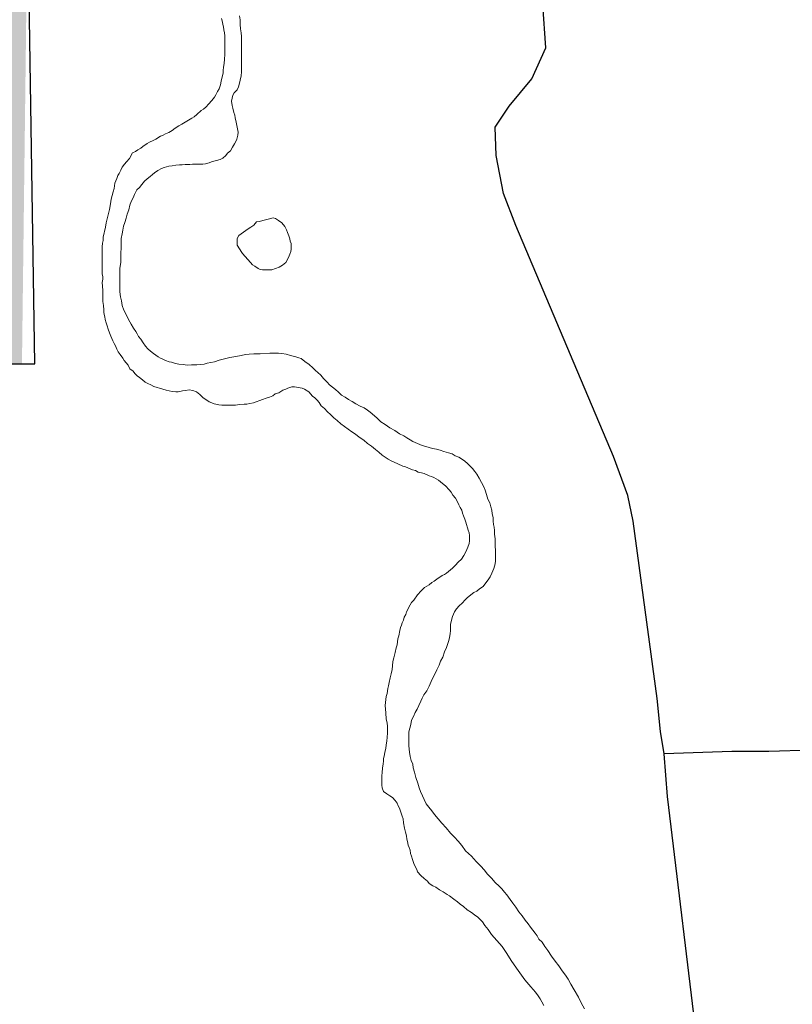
# Model space of a CAD drawing. Header units: feet. Extents: x 92 to 141.3, y -5 to 23.6.
# Tile 23 of 256: x 111.5 to 112.2, y 3.8 to 4.7. Entities that reach past the tile are written whole.
import ezdxf

# ---------------------------------------------------------------- set-up
doc = ezdxf.new("R2010")
doc.units = ezdxf.units.FT
doc.header["$MEASUREMENT"] = 0
doc.linetypes.add('CUY - Design$0$DGN1', pattern=[2231.760665, 0, -2231.760665])
doc.linetypes.add('CUY - Design$0$DGN3', pattern=[4463.52133, 2975.680887, -1487.840443])
for name, color, linetype, lineweight in [('CUY - Design$0$GM_X_Corporation', 7, 'CUY - Design$0$DGN1', 13), ('CUY - Design$0$GM_X_County_Road', 3, 'Continuous', 30), ('CUY - Design$0$GM_X_Major_River', 5, 'Continuous', 13), ('CUY - Design$0$GM_X_Minor_Lake', 5, 'Continuous', 0), ('CUY - Design$0$GM_X_Township', 7, 'CUY - Design$0$DGN3', 30)]:
    doc.layers.add(name, color=color, linetype=linetype, lineweight=lineweight)

msp = doc.modelspace()

# ---------------------------------------------------------------- hatches: boundary and pattern name
at = {"layer": 'CUY - Design$0$GM_X_Corporation'}
msp.add_hatch(color=256, dxfattribs=at).paths.add_polyline_path([(107.66933, 5.24212), (108.25336, 5.2366), (108.25751, 5.43919), (109.02955, 5.43417), (109.05448, 5.79735), (109.22132, 5.79896), (109.2203, 6.37204), (109.4135, 6.37501), (109.42125, 6.39609), (109.58334, 6.5557), (109.56597, 6.57336), (109.76698, 6.5809), (109.77951, 6.95395), (111.44186, 6.93901), (111.4484, 7.15896), (111.45026, 7.20889), (111.45201, 7.28605), (111.45623, 7.46679), (111.98769, 7.46226), (112.00279, 8.01438), (112.54661, 8.00907), (112.54776, 8.03219), (113.04979, 8.02809), (113.0385, 7.21738), (113.01927, 5.74802), (113.01399, 5.45815), (112.98276, 5.43861), (112.94864, 5.41824), (112.93222, 5.40454), (112.85097, 5.32207), (112.83827, 5.30386), (112.81905, 5.26829), (112.80844, 5.24224), (112.79992, 5.20879), (112.79384, 5.18153), (112.78259, 5.10928), (112.76638, 5.04072), (112.75702, 5.00932), (112.7472, 4.99401), (112.73159, 4.98156), (112.71391, 4.97323), (112.70238, 4.97111), (112.68302, 4.97143), (112.65662, 4.97915), (112.61164, 4.99874), (112.55095, 5.03353), (112.5496, 4.84994), (112.5731, 4.84551), (112.59786, 4.83572), (112.61727, 4.82344), (112.63464, 4.80495), (112.64911, 4.7914), (112.66977, 4.77665), (112.70746, 4.74956), (112.66864, 4.74859), (111.53941, 4.75819), (111.5344, 4.35138), (109.90342, 4.35861), (109.89982, 3.80082), (109.80878, 3.80122), (109.70455, 3.80072), (109.14803, 3.80506), (109.14797, 3.5707), (108.9454, 3.57772), (108.94407, 3.37797), (107.66073, 3.39095)])

# ---------------------------------------------------------------- linework, layer by layer
at = {"layer": 'CUY - Design$0$GM_X_Corporation', "flags": 128}
msp.add_lwpolyline([(107.66933, 5.24212), (108.25336, 5.2366), (108.25751, 5.43919), (109.02955, 5.43417), (109.05448, 5.79735), (109.22132, 5.79896), (109.2203, 6.37204), (109.4135, 6.37501), (109.42125, 6.39609), (109.58334, 6.5557), (109.56597, 6.57336), (109.76698, 6.5809), (109.77951, 6.95395), (111.44186, 6.93901), (111.4484, 7.15896), (111.45026, 7.20889), (111.45201, 7.28605), (111.45623, 7.46679), (111.98769, 7.46226), (112.00279, 8.01438), (112.54661, 8.00907), (112.54776, 8.03219), (113.04979, 8.02809), (113.0385, 7.21738), (113.01927, 5.74802), (113.01399, 5.45815), (112.98276, 5.43861), (112.94864, 5.41824), (112.93222, 5.40454), (112.85097, 5.32207), (112.83827, 5.30386), (112.81905, 5.26829), (112.80844, 5.24224), (112.79992, 5.20879), (112.79384, 5.18153), (112.78259, 5.10928), (112.76638, 5.04072), (112.75702, 5.00932), (112.7472, 4.99401), (112.73159, 4.98156), (112.71391, 4.97323), (112.70238, 4.97111), (112.68302, 4.97143), (112.65662, 4.97915), (112.61164, 4.99874), (112.55095, 5.03353), (112.5496, 4.84994), (112.5731, 4.84551), (112.59786, 4.83572), (112.61727, 4.82344), (112.63464, 4.80495), (112.64911, 4.7914), (112.66977, 4.77665), (112.70746, 4.74956), (112.66864, 4.74859), (111.53941, 4.75819), (111.5344, 4.35138), (109.90342, 4.35861), (109.89982, 3.80082), (109.80878, 3.80122), (109.70455, 3.80072), (109.14803, 3.80506), (109.14797, 3.5707), (108.9454, 3.57772), (108.94407, 3.37797), (107.66073, 3.39095), (107.66933, 5.24212)], dxfattribs=at)
at = {"layer": 'CUY - Design$0$GM_X_County_Road', "flags": 128}
for points in [[(112.13859, 3.73547), (112.11104, 3.96449), (112.10807, 4.00275), (112.10481, 4.02269), (112.10182, 4.05213), (112.08048, 4.21041), (112.07564, 4.2334), (112.06281, 4.2682), (112.02452, 4.35904), (111.9756, 4.47442), (111.9645, 4.50308), (111.95787, 4.53675), (111.95711, 4.56226), (111.96962, 4.58099), (111.98989, 4.60519), (112.00228, 4.63297), (111.99969, 4.67164)], [(112.3151, 4.00845), (112.20147, 4.00481), (112.16843, 4.00481), (112.10807, 4.00275)]]:
    msp.add_lwpolyline(points, dxfattribs=at)
at = {"layer": 'CUY - Design$0$GM_X_Major_River', "flags": 128}
for points in [[(111.72879, 4.66164), (111.72921, 4.65792), (111.72922, 4.6538), (111.72965, 4.65008), (111.73008, 4.64637), (111.7305, 4.64307), (111.73051, 4.63976), (111.73052, 4.63646), (111.73053, 4.63316), (111.73055, 4.62944), (111.73056, 4.62573), (111.73057, 4.6216), (111.73059, 4.61582), (111.73061, 4.6117), (111.73021, 4.60798), (111.7294, 4.60426), (111.72858, 4.60137), (111.72776, 4.59806), (111.72654, 4.59559), (111.72407, 4.59269), (111.72284, 4.59062), (111.72202, 4.58814), (111.72162, 4.58525), (111.72204, 4.58154), (111.72288, 4.57906), (111.72371, 4.57535), (111.72455, 4.57288), (111.72497, 4.5704), (111.72581, 4.56669), (111.72665, 4.56215), (111.72749, 4.55761), (111.72709, 4.55513), (111.72628, 4.55142), (111.72546, 4.54935), (111.72422, 4.54728), (111.72258, 4.54439), (111.72053, 4.54108), (111.71806, 4.53901), (111.71642, 4.53694), (111.71395, 4.53445), (111.71148, 4.53321), (111.70364, 4.53112), (111.70158, 4.53029), (111.69828, 4.52945), (111.69581, 4.52903), (111.69374, 4.52902), (111.68879, 4.52901), (111.68672, 4.529), (111.68425, 4.52899), (111.68218, 4.52899), (111.68012, 4.52898), (111.67764, 4.52856), (111.67517, 4.52855), (111.67187, 4.52813), (111.66857, 4.5277), (111.66568, 4.52728), (111.66362, 4.52686), (111.66155, 4.52603), (111.65908, 4.5252), (111.65578, 4.52354), (111.6529, 4.52146)], [(111.6529, 4.52146), (111.65578, 4.52354), (111.65908, 4.5252), (111.66155, 4.52603), (111.66362, 4.52686), (111.66568, 4.52728), (111.66857, 4.5277), (111.67187, 4.52813), (111.67517, 4.52855), (111.67764, 4.52856), (111.68012, 4.52898), (111.68218, 4.52899), (111.68425, 4.52899), (111.68672, 4.529), (111.68879, 4.52901), (111.69374, 4.52902), (111.69581, 4.52903), (111.69828, 4.52945), (111.70158, 4.53029), (111.70364, 4.53112), (111.71148, 4.53321), (111.71395, 4.53445), (111.71642, 4.53694), (111.71806, 4.53901), (111.72053, 4.54108), (111.72258, 4.54439), (111.72422, 4.54728), (111.72546, 4.54935), (111.72628, 4.55142), (111.72709, 4.55513), (111.72749, 4.55761), (111.72665, 4.56215), (111.72581, 4.56669), (111.72497, 4.5704), (111.72455, 4.57288), (111.72371, 4.57535), (111.72288, 4.57906), (111.72204, 4.58154), (111.72162, 4.58525), (111.72202, 4.58814), (111.72284, 4.59062), (111.72407, 4.59269), (111.72654, 4.59559), (111.72776, 4.59806), (111.72858, 4.60137), (111.7294, 4.60426), (111.73021, 4.60798), (111.73061, 4.6117), (111.73059, 4.61582), (111.73057, 4.6216), (111.73056, 4.62573), (111.73055, 4.62944), (111.73053, 4.63316), (111.73052, 4.63646), (111.73051, 4.63976), (111.7305, 4.64307), (111.73008, 4.64637), (111.72965, 4.65008), (111.72922, 4.6538), (111.72921, 4.65792), (111.72879, 4.66164)], [(111.71269, 4.65911), (111.71353, 4.65581), (111.71395, 4.65375), (111.71437, 4.65168), (111.71479, 4.64921), (111.71522, 4.64632)], [(111.71269, 4.65911), (111.71353, 4.65581), (111.71395, 4.65375), (111.71437, 4.65168), (111.71479, 4.64921), (111.71522, 4.64632)], [(111.71522, 4.64632), (111.71564, 4.64385), (111.71565, 4.64096), (111.71566, 4.63683), (111.71567, 4.63353), (111.71569, 4.63022), (111.71569, 4.62692), (111.7153, 4.62279), (111.7149, 4.61907), (111.7145, 4.61577), (111.71409, 4.61288), (111.7141, 4.61041), (111.71329, 4.6071), (111.71247, 4.60338), (111.71166, 4.60008), (111.71043, 4.59636), (111.7092, 4.59388), (111.70756, 4.59098), (111.70633, 4.58892), (111.70387, 4.58602), (111.70099, 4.58271), (111.69893, 4.58022), (111.69646, 4.57815), (111.6944, 4.57691), (111.6907, 4.57359), (111.68823, 4.57152), (111.68617, 4.57028), (111.67711, 4.56488), (111.67464, 4.56322), (111.67134, 4.56115), (111.66846, 4.55908), (111.66558, 4.55742), (111.66269, 4.55617), (111.66063, 4.55492), (111.65816, 4.55409), (111.65404, 4.5516), (111.65157, 4.55035), (111.64827, 4.54869), (111.64621, 4.54745), (111.6425, 4.54496), (111.64044, 4.5433), (111.63797, 4.54205), (111.63591, 4.5404), (111.63303, 4.53915), (111.63057, 4.53419), (111.62769, 4.53129), (111.62605, 4.52922), (111.62399, 4.52633), (111.62276, 4.52384), (111.62112, 4.52095), (111.61989, 4.51888), (111.61907, 4.5164), (111.61744, 4.51227), (111.61703, 4.50979), (111.61663, 4.50731), (111.61581, 4.50442), (111.615, 4.50112), (111.61418, 4.49781), (111.61337, 4.49368), (111.61256, 4.48873), (111.61175, 4.48501), (111.61053, 4.48046), (111.60972, 4.47675), (111.6089, 4.47303), (111.60687, 4.46394), (111.60688, 4.46105), (111.60647, 4.45857), (111.60608, 4.45527), (111.60609, 4.45156), (111.60611, 4.44619), (111.60612, 4.44206), (111.60613, 4.43835), (111.60615, 4.43463), (111.60616, 4.43092), (111.60658, 4.42885), (111.60659, 4.42638), (111.60618, 4.42349), (111.6062, 4.42019), (111.60662, 4.41647), (111.60664, 4.41193), (111.60666, 4.40656), (111.60708, 4.40285), (111.6075, 4.39914), (111.60751, 4.39707), (111.60793, 4.39501), (111.60835, 4.39295), (111.60877, 4.39047), (111.60961, 4.38758), (111.61045, 4.3847), (111.61128, 4.38181), (111.61253, 4.37851), (111.61378, 4.37563), (111.61544, 4.37151), (111.61669, 4.36903), (111.61794, 4.36697), (111.61918, 4.36409), (111.62043, 4.36161), (111.62209, 4.35914), (111.62458, 4.35585), (111.62582, 4.35379), (111.62748, 4.35173)], [(111.71522, 4.64632), (111.71564, 4.64385), (111.71565, 4.64096), (111.71566, 4.63683), (111.71567, 4.63353), (111.71569, 4.63022), (111.71569, 4.62692), (111.7153, 4.62279), (111.7149, 4.61907), (111.7145, 4.61577), (111.71409, 4.61288), (111.7141, 4.61041), (111.71329, 4.6071), (111.71247, 4.60338), (111.71166, 4.60008), (111.71043, 4.59636), (111.7092, 4.59388), (111.70756, 4.59098), (111.70633, 4.58892), (111.70387, 4.58602), (111.70099, 4.58271), (111.69893, 4.58022), (111.69646, 4.57815), (111.6944, 4.57691), (111.6907, 4.57359), (111.68823, 4.57152), (111.68617, 4.57028), (111.67711, 4.56488), (111.67464, 4.56322), (111.67134, 4.56115), (111.66846, 4.55908), (111.66558, 4.55742), (111.66269, 4.55617), (111.66063, 4.55492), (111.65816, 4.55409), (111.65404, 4.5516), (111.65157, 4.55035), (111.64827, 4.54869), (111.64621, 4.54745), (111.6425, 4.54496), (111.64044, 4.5433), (111.63797, 4.54205), (111.63591, 4.5404), (111.63303, 4.53915), (111.63057, 4.53419), (111.62769, 4.53129), (111.62605, 4.52922), (111.62399, 4.52633), (111.62276, 4.52384), (111.62112, 4.52095), (111.61989, 4.51888), (111.61907, 4.5164), (111.61744, 4.51227), (111.61703, 4.50979), (111.61663, 4.50731), (111.61581, 4.50442), (111.615, 4.50112), (111.61418, 4.49781), (111.61337, 4.49368), (111.61256, 4.48873), (111.61175, 4.48501), (111.61053, 4.48046), (111.60972, 4.47675), (111.6089, 4.47303), (111.60687, 4.46394), (111.60688, 4.46105), (111.60647, 4.45857), (111.60608, 4.45527), (111.60609, 4.45156), (111.60611, 4.44619), (111.60612, 4.44206), (111.60613, 4.43835), (111.60615, 4.43463), (111.60616, 4.43092), (111.60658, 4.42885), (111.60659, 4.42638), (111.60618, 4.42349), (111.6062, 4.42019), (111.60662, 4.41647), (111.60664, 4.41193), (111.60666, 4.40656), (111.60708, 4.40285), (111.6075, 4.39914), (111.60751, 4.39707), (111.60793, 4.39501), (111.60835, 4.39295), (111.60877, 4.39047), (111.60961, 4.38758), (111.61045, 4.3847), (111.61128, 4.38181), (111.61253, 4.37851), (111.61378, 4.37563), (111.61544, 4.37151), (111.61669, 4.36903), (111.61794, 4.36697), (111.61918, 4.36409), (111.62043, 4.36161), (111.62209, 4.35914), (111.62458, 4.35585), (111.62582, 4.35379), (111.62748, 4.35173)], [(111.6529, 4.52146), (111.65085, 4.5198), (111.64879, 4.51815), (111.64632, 4.51608), (111.64385, 4.514), (111.64138, 4.51111), (111.63933, 4.50821), (111.63686, 4.50614), (111.63481, 4.50201), (111.63358, 4.49911), (111.63194, 4.49581), (111.63071, 4.4925), (111.6299, 4.48837), (111.62826, 4.48465), (111.62745, 4.48093), (111.62622, 4.47721), (111.625, 4.47391), (111.6246, 4.47019), (111.62378, 4.46688), (111.62297, 4.46275), (111.62299, 4.45863), (111.623, 4.45409), (111.6226, 4.44996), (111.62262, 4.44583), (111.62263, 4.44129), (111.62182, 4.43633), (111.62188, 4.42147), (111.6219, 4.41528), (111.62233, 4.41074), (111.62317, 4.40703), (111.624, 4.4029), (111.62526, 4.39878), (111.62733, 4.39507), (111.62941, 4.39054), (111.6319, 4.38642), (111.63398, 4.38271), (111.63605, 4.37983), (111.6373, 4.37777), (111.63855, 4.37529), (111.64062, 4.37282), (111.64269, 4.36953), (111.64477, 4.36665), (111.64684, 4.36418), (111.64932, 4.36212), (111.65181, 4.36006), (111.65594, 4.35719), (111.65801, 4.35595), (111.66008, 4.35514), (111.66256, 4.3539), (111.66587, 4.35268), (111.66793, 4.35227), (111.67165, 4.35104), (111.67454, 4.35064), (111.67826, 4.35024), (111.68198, 4.34984), (111.68569, 4.34985), (111.68858, 4.34986), (111.69064, 4.34987), (111.69394, 4.35029), (111.69724, 4.35071), (111.69972, 4.35155), (111.70302, 4.35197), (111.70632, 4.35281), (111.71044, 4.35406), (111.71539, 4.35531), (111.71993, 4.35656), (111.72529, 4.35741), (111.73024, 4.35825), (111.73395, 4.35908), (111.73725, 4.35951), (111.74138, 4.35993), (111.74386, 4.35994), (111.74716, 4.35995), (111.75583, 4.36039), (111.7583, 4.3604), (111.76119, 4.36041), (111.76367, 4.36042), (111.76656, 4.36001), (111.77028, 4.35961), (111.77441, 4.35839), (111.77895, 4.35716), (111.78185, 4.35635), (111.78391, 4.35553), (111.78722, 4.35306), (111.79095, 4.35018), (111.79426, 4.34731), (111.79674, 4.34484), (111.79882, 4.34319), (111.8013, 4.34072), (111.80379, 4.33784), (111.8071, 4.33455), (111.80917, 4.33208), (111.81166, 4.33002), (111.81455, 4.32797), (111.81704, 4.3255), (111.81994, 4.32303), (111.82325, 4.32098), (111.82614, 4.31892), (111.82945, 4.31728), (111.83276, 4.31523), (111.83648, 4.31318)], [(111.83648, 4.31318), (111.83276, 4.31523), (111.82945, 4.31728), (111.82614, 4.31892), (111.82325, 4.32098), (111.81994, 4.32303), (111.81704, 4.3255), (111.81455, 4.32797), (111.81166, 4.33002), (111.80917, 4.33208), (111.8071, 4.33455), (111.80379, 4.33784), (111.8013, 4.34072), (111.79882, 4.34319), (111.79674, 4.34484), (111.79426, 4.34731), (111.79095, 4.35018), (111.78722, 4.35306), (111.78391, 4.35553), (111.78185, 4.35635), (111.77895, 4.35716), (111.77441, 4.35839), (111.77028, 4.35961), (111.76656, 4.36001), (111.76367, 4.36042), (111.76119, 4.36041), (111.7583, 4.3604), (111.75583, 4.36039), (111.74716, 4.35995), (111.74386, 4.35994), (111.74138, 4.35993), (111.73725, 4.35951), (111.73395, 4.35908), (111.73024, 4.35825), (111.72529, 4.35741), (111.71993, 4.35656), (111.71539, 4.35531), (111.71044, 4.35406), (111.70632, 4.35281), (111.70302, 4.35197), (111.69972, 4.35155), (111.69724, 4.35071), (111.69394, 4.35029), (111.69064, 4.34987), (111.68858, 4.34986), (111.68569, 4.34985), (111.68198, 4.34984), (111.67826, 4.35024), (111.67454, 4.35064), (111.67165, 4.35104), (111.66793, 4.35227), (111.66587, 4.35268), (111.66256, 4.3539), (111.66008, 4.35514), (111.65801, 4.35595), (111.65594, 4.35719), (111.65181, 4.36006), (111.64932, 4.36212), (111.64684, 4.36418), (111.64477, 4.36665), (111.64269, 4.36953), (111.64062, 4.37282), (111.63855, 4.37529), (111.6373, 4.37777), (111.63605, 4.37983), (111.63398, 4.38271), (111.6319, 4.38642), (111.62941, 4.39054), (111.62733, 4.39507), (111.62526, 4.39878), (111.624, 4.4029), (111.62317, 4.40703), (111.62233, 4.41074), (111.6219, 4.41528), (111.62188, 4.42147), (111.62182, 4.43633), (111.62263, 4.44129), (111.62262, 4.44583), (111.6226, 4.44996), (111.623, 4.45409), (111.62299, 4.45863), (111.62297, 4.46275), (111.62378, 4.46688), (111.6246, 4.47019), (111.625, 4.47391), (111.62622, 4.47721), (111.62745, 4.48093), (111.62826, 4.48465), (111.6299, 4.48837), (111.63071, 4.4925), (111.63194, 4.49581), (111.63358, 4.49911), (111.63481, 4.50201), (111.63686, 4.50614), (111.63933, 4.50821), (111.64138, 4.51111), (111.64385, 4.514), (111.64632, 4.51608), (111.64879, 4.51815), (111.65085, 4.5198), (111.6529, 4.52146)], [(111.62748, 4.35173), (111.62914, 4.34967), (111.6308, 4.34638), (111.6337, 4.34432), (111.63536, 4.34226), (111.63743, 4.3402), (111.6395, 4.33856), (111.64198, 4.3365), (111.64447, 4.33445), (111.64695, 4.33322), (111.64943, 4.33199), (111.65232, 4.33076), (111.66017, 4.32831), (111.66307, 4.32749), (111.66596, 4.32667), (111.66844, 4.32627), (111.67174, 4.32587), (111.6738, 4.32587), (111.67793, 4.32671), (111.6804, 4.32713), (111.6837, 4.32756), (111.68701, 4.32715), (111.69031, 4.32592), (111.69321, 4.32346), (111.69611, 4.32058), (111.69942, 4.31852), (111.70149, 4.31688), (111.70397, 4.31606), (111.70604, 4.31524), (111.71017, 4.31443), (111.71306, 4.31402), (111.71595, 4.31403), (111.71925, 4.31405), (111.72214, 4.31405), (111.72503, 4.31406), (111.72874, 4.31449), (111.73287, 4.31491), (111.73535, 4.31492), (111.73782, 4.31534), (111.74112, 4.31618), (111.74936, 4.31909), (111.75266, 4.32034), (111.75555, 4.32118), (111.75843, 4.32242), (111.76049, 4.32408), (111.76379, 4.32492), (111.7675, 4.32741), (111.76997, 4.32824), (111.77203, 4.32907), (111.77533, 4.33032), (111.77781, 4.33033), (111.78276, 4.32952), (111.78483, 4.32911), (111.7869, 4.32829), (111.79062, 4.32583), (111.79393, 4.32212), (111.796, 4.32048), (111.79807, 4.31842), (111.79973, 4.31636), (111.80181, 4.31348), (111.8047, 4.31101), (111.80719, 4.30813), (111.81009, 4.30566), (111.81299, 4.30278), (111.81589, 4.30032), (111.8192, 4.29744), (111.82251, 4.29497), (111.82582, 4.29251), (111.82913, 4.29004), (111.83244, 4.28798), (111.83575, 4.28552), (111.83989, 4.28264), (111.8432, 4.27976), (111.84651, 4.2773), (111.85024, 4.27442), (111.85313, 4.27195), (111.85603, 4.26948), (111.85893, 4.26743), (111.86141, 4.26579), (111.86431, 4.26415), (111.86637, 4.26333), (111.87464, 4.25964), (111.87712, 4.25882), (111.87919, 4.258), (111.88125, 4.25718), (111.88332, 4.25636), (111.8858, 4.25554), (111.88828, 4.25431), (111.89117, 4.2535), (111.89365, 4.25309), (111.8982, 4.25104), (111.90027, 4.25022), (111.90233, 4.24941), (111.9044, 4.24817), (111.90647, 4.24694), (111.91019, 4.24406), (111.91268, 4.24201), (111.91599, 4.2383), (111.91765, 4.23624), (111.91931, 4.23377), (111.9218, 4.23089)], [(111.62748, 4.35173), (111.62914, 4.34967), (111.6308, 4.34638), (111.6337, 4.34432), (111.63536, 4.34226), (111.63743, 4.3402), (111.6395, 4.33856), (111.64198, 4.3365), (111.64447, 4.33445), (111.64695, 4.33322), (111.64943, 4.33199), (111.65232, 4.33076), (111.66017, 4.32831), (111.66307, 4.32749), (111.66596, 4.32667), (111.66844, 4.32627), (111.67174, 4.32587), (111.6738, 4.32587), (111.67793, 4.32671), (111.6804, 4.32713), (111.6837, 4.32756), (111.68701, 4.32715), (111.69031, 4.32592), (111.69321, 4.32346), (111.69611, 4.32058), (111.69942, 4.31852), (111.70149, 4.31688), (111.70397, 4.31606), (111.70604, 4.31524), (111.71017, 4.31443), (111.71306, 4.31402), (111.71595, 4.31403), (111.71925, 4.31405), (111.72214, 4.31405), (111.72503, 4.31406), (111.72874, 4.31449), (111.73287, 4.31491), (111.73535, 4.31492), (111.73782, 4.31534), (111.74112, 4.31618), (111.74936, 4.31909), (111.75266, 4.32034), (111.75555, 4.32118), (111.75843, 4.32242), (111.76049, 4.32408), (111.76379, 4.32492), (111.7675, 4.32741), (111.76997, 4.32824), (111.77203, 4.32907), (111.77533, 4.33032), (111.77781, 4.33033), (111.78276, 4.32952), (111.78483, 4.32911), (111.7869, 4.32829), (111.79062, 4.32583), (111.79393, 4.32212), (111.796, 4.32048), (111.79807, 4.31842), (111.79973, 4.31636), (111.80181, 4.31348), (111.8047, 4.31101), (111.80719, 4.30813), (111.81009, 4.30566), (111.81299, 4.30278), (111.81589, 4.30032), (111.8192, 4.29744), (111.82251, 4.29497), (111.82582, 4.29251), (111.82913, 4.29004), (111.83244, 4.28798), (111.83575, 4.28552), (111.83989, 4.28264), (111.8432, 4.27976), (111.84651, 4.2773), (111.85024, 4.27442), (111.85313, 4.27195), (111.85603, 4.26948), (111.85893, 4.26743), (111.86141, 4.26579), (111.86431, 4.26415), (111.86637, 4.26333), (111.87464, 4.25964), (111.87712, 4.25882), (111.87919, 4.258), (111.88125, 4.25718), (111.88332, 4.25636), (111.8858, 4.25554), (111.88828, 4.25431), (111.89117, 4.2535), (111.89365, 4.25309), (111.8982, 4.25104), (111.90027, 4.25022), (111.90233, 4.24941), (111.9044, 4.24817), (111.90647, 4.24694), (111.91019, 4.24406), (111.91268, 4.24201), (111.91599, 4.2383), (111.91765, 4.23624), (111.91931, 4.23377), (111.9218, 4.23089)], [(111.83648, 4.31318), (111.8402, 4.31154), (111.8431, 4.30948), (111.84558, 4.30784), (111.84931, 4.30455), (111.85179, 4.30249), (111.8551, 4.2992), (111.85883, 4.29674), (111.86297, 4.29386), (111.86752, 4.2914), (111.87165, 4.28852), (111.87538, 4.28647), (111.87827, 4.28483), (111.88116, 4.28318), (111.88365, 4.28154), (111.89191, 4.27785), (111.89522, 4.27704), (111.89811, 4.27622), (111.901, 4.27541), (111.90472, 4.27459), (111.90803, 4.27378), (111.91133, 4.27255), (111.91547, 4.27132), (111.91877, 4.27051), (111.92125, 4.26887), (111.92456, 4.26764), (111.92704, 4.26599), (111.92994, 4.26394), (111.93242, 4.26188), (111.93449, 4.25983), (111.93698, 4.25736), (111.93905, 4.25489), (111.94071, 4.25242), (111.94279, 4.24871), (111.94486, 4.245), (111.94653, 4.2417), (111.94819, 4.23799), (111.94944, 4.23428), (111.95069, 4.23016), (111.95236, 4.22686), (111.95319, 4.22315), (111.95403, 4.22026), (111.95446, 4.21696), (111.95529, 4.21366), (111.9553, 4.21036), (111.95572, 4.20747), (111.95615, 4.205), (111.95657, 4.20211), (111.95658, 4.1988), (111.95701, 4.19468), (111.95703, 4.18849), (111.95746, 4.18395), (111.95747, 4.18023), (111.95748, 4.17734), (111.95749, 4.17487), (111.95708, 4.17239), (111.95586, 4.16826), (111.95422, 4.16412), (111.95258, 4.16082), (111.95094, 4.15792), (111.94889, 4.15544), (111.94642, 4.15213), (111.94313, 4.15005), (111.94066, 4.14798), (111.93818, 4.14674), (111.93242, 4.14218), (111.93036, 4.14011), (111.92749, 4.13721), (111.92502, 4.13472), (111.92255, 4.13224), (111.92091, 4.12935), (111.91886, 4.12521), (111.91804, 4.12191), (111.91723, 4.11819), (111.91724, 4.1153), (111.91725, 4.11282), (111.91685, 4.10993), (111.91645, 4.10663), (111.91563, 4.10374), (111.91481, 4.10126), (111.91359, 4.09754), (111.91195, 4.09382), (111.91032, 4.08886), (111.90826, 4.08555), (111.90704, 4.08183), (111.90499, 4.0777), (111.90335, 4.07439), (111.90171, 4.07108), (111.90007, 4.06736), (111.89802, 4.06323), (111.89597, 4.05909), (111.8935, 4.05537), (111.89186, 4.05247), (111.89064, 4.04958), (111.889, 4.04586), (111.88736, 4.04256), (111.88572, 4.03966), (111.88408, 4.03594), (111.88244, 4.03263), (111.88163, 4.02892), (111.88081, 4.02561)], [(111.88081, 4.02561), (111.88163, 4.02892), (111.88244, 4.03263), (111.88408, 4.03594), (111.88572, 4.03966), (111.88736, 4.04256), (111.889, 4.04586), (111.89064, 4.04958), (111.89186, 4.05247), (111.8935, 4.05537), (111.89597, 4.05909), (111.89802, 4.06323), (111.90007, 4.06736), (111.90171, 4.07108), (111.90335, 4.07439), (111.90499, 4.0777), (111.90704, 4.08183), (111.90826, 4.08555), (111.91032, 4.08886), (111.91195, 4.09382), (111.91359, 4.09754), (111.91481, 4.10126), (111.91563, 4.10374), (111.91645, 4.10663), (111.91685, 4.10993), (111.91725, 4.11282), (111.91724, 4.1153), (111.91723, 4.11819), (111.91804, 4.12191), (111.91886, 4.12521), (111.92091, 4.12935), (111.92255, 4.13224), (111.92502, 4.13472), (111.92749, 4.13721), (111.93036, 4.14011), (111.93242, 4.14218), (111.93818, 4.14674), (111.94066, 4.14798), (111.94313, 4.15005), (111.94642, 4.15213), (111.94889, 4.15544), (111.95094, 4.15792), (111.95258, 4.16082), (111.95422, 4.16412), (111.95586, 4.16826), (111.95708, 4.17239), (111.95749, 4.17487), (111.95748, 4.17734), (111.95747, 4.18023), (111.95746, 4.18395), (111.95703, 4.18849), (111.95701, 4.19468), (111.95658, 4.1988), (111.95657, 4.20211), (111.95615, 4.205), (111.95572, 4.20747), (111.9553, 4.21036), (111.95529, 4.21366), (111.95446, 4.21696), (111.95403, 4.22026), (111.95319, 4.22315), (111.95236, 4.22686), (111.95069, 4.23016), (111.94944, 4.23428), (111.94819, 4.23799), (111.94653, 4.2417), (111.94486, 4.245), (111.94279, 4.24871), (111.94071, 4.25242), (111.93905, 4.25489), (111.93698, 4.25736), (111.93449, 4.25983), (111.93242, 4.26188), (111.92994, 4.26394), (111.92704, 4.26599), (111.92456, 4.26764), (111.92125, 4.26887), (111.91877, 4.27051), (111.91547, 4.27132), (111.91133, 4.27255), (111.90803, 4.27378), (111.90472, 4.27459), (111.901, 4.27541), (111.89811, 4.27622), (111.89522, 4.27704), (111.89191, 4.27785), (111.88365, 4.28154), (111.88116, 4.28318), (111.87827, 4.28483), (111.87538, 4.28647), (111.87165, 4.28852), (111.86752, 4.2914), (111.86297, 4.29386), (111.85883, 4.29674), (111.8551, 4.2992), (111.85179, 4.30249), (111.84931, 4.30455), (111.84558, 4.30784), (111.8431, 4.30948), (111.8402, 4.31154), (111.83648, 4.31318)], [(111.9218, 4.23089), (111.92387, 4.22718), (111.92471, 4.22512), (111.92595, 4.22265), (111.9272, 4.22018), (111.92803, 4.2177), (111.92887, 4.21523), (111.93012, 4.21234), (111.93095, 4.20946), (111.93304, 4.20244), (111.93387, 4.19997), (111.93429, 4.1975), (111.9343, 4.19543), (111.93431, 4.19296), (111.93391, 4.19048), (111.93268, 4.18717), (111.93104, 4.18304), (111.92899, 4.17973), (111.92694, 4.17642), (111.92406, 4.17393), (111.92159, 4.17104), (111.91912, 4.16855), (111.91377, 4.164), (111.91171, 4.16275), (111.90965, 4.16192), (111.90512, 4.1586), (111.90265, 4.15694), (111.90059, 4.1557), (111.89812, 4.15363), (111.89606, 4.15238), (111.894, 4.15114), (111.89112, 4.14824), (111.88783, 4.14451), (111.88455, 4.13996), (111.88249, 4.13789), (111.88126, 4.13582), (111.88003, 4.13376), (111.87921, 4.13169), (111.87798, 4.12962), (111.87716, 4.12714), (111.87593, 4.12466), (111.87511, 4.12218), (111.87388, 4.1197), (111.87348, 4.11764), (111.87266, 4.11557), (111.87184, 4.11268), (111.87103, 4.10813), (111.87022, 4.10524), (111.86981, 4.10277), (111.86941, 4.09987), (111.86859, 4.09739), (111.86778, 4.09326), (111.86656, 4.08831), (111.86575, 4.085), (111.86535, 4.08129), (111.86495, 4.07798), (111.86413, 4.07427), (111.86332, 4.07055), (111.86251, 4.06642), (111.86169, 4.06353), (111.86129, 4.06105), (111.86048, 4.0565), (111.85966, 4.05402), (111.85887, 4.04577), (111.8593, 4.03916), (111.85973, 4.0338), (111.86057, 4.0305), (111.86099, 4.0272), (111.86101, 4.0239), (111.86102, 4.02101), (111.86061, 4.0177), (111.86021, 4.01399), (111.85981, 4.01068), (111.85941, 4.00738), (111.8586, 4.00408), (111.85819, 4.00201), (111.85738, 3.99829), (111.85738, 3.99623), (111.85698, 3.99375), (111.85658, 3.99003), (111.85618, 3.9859), (111.85578, 3.98302), (111.85579, 3.98095), (111.85579, 3.97847), (111.85581, 3.97476), (111.85623, 3.97228), (111.85748, 3.96898), (111.86038, 3.96693), (111.86286, 3.96529), (111.86534, 3.96364), (111.86782, 3.96118), (111.86948, 3.9587), (111.87032, 3.95623), (111.87156, 3.95417), (111.87406, 3.94716), (111.8749, 3.94469), (111.87532, 3.94097), (111.87617, 3.93643), (111.877, 3.93272), (111.87784, 3.92942), (111.87826, 3.92653)], [(111.9218, 4.23089), (111.92387, 4.22718), (111.92471, 4.22512), (111.92595, 4.22265), (111.9272, 4.22018), (111.92803, 4.2177), (111.92887, 4.21523), (111.93012, 4.21234), (111.93095, 4.20946), (111.93304, 4.20244), (111.93387, 4.19997), (111.93429, 4.1975), (111.9343, 4.19543), (111.93431, 4.19296), (111.93391, 4.19048), (111.93268, 4.18717), (111.93104, 4.18304), (111.92899, 4.17973), (111.92694, 4.17642), (111.92406, 4.17393), (111.92159, 4.17104), (111.91912, 4.16855), (111.91377, 4.164), (111.91171, 4.16275), (111.90965, 4.16192), (111.90512, 4.1586), (111.90265, 4.15694), (111.90059, 4.1557), (111.89812, 4.15363), (111.89606, 4.15238), (111.894, 4.15114), (111.89112, 4.14824), (111.88783, 4.14451), (111.88455, 4.13996), (111.88249, 4.13789), (111.88126, 4.13582), (111.88003, 4.13376), (111.87921, 4.13169), (111.87798, 4.12962), (111.87716, 4.12714), (111.87593, 4.12466), (111.87511, 4.12218), (111.87388, 4.1197), (111.87348, 4.11764), (111.87266, 4.11557), (111.87184, 4.11268), (111.87103, 4.10813), (111.87022, 4.10524), (111.86981, 4.10277), (111.86941, 4.09987), (111.86859, 4.09739), (111.86778, 4.09326), (111.86656, 4.08831), (111.86575, 4.085), (111.86535, 4.08129), (111.86495, 4.07798), (111.86413, 4.07427), (111.86332, 4.07055), (111.86251, 4.06642), (111.86169, 4.06353), (111.86129, 4.06105), (111.86048, 4.0565), (111.85966, 4.05402), (111.85887, 4.04577), (111.8593, 4.03916), (111.85973, 4.0338), (111.86057, 4.0305), (111.86099, 4.0272), (111.86101, 4.0239), (111.86102, 4.02101), (111.86061, 4.0177), (111.86021, 4.01399), (111.85981, 4.01068), (111.85941, 4.00738), (111.8586, 4.00408), (111.85819, 4.00201), (111.85738, 3.99829), (111.85738, 3.99623), (111.85698, 3.99375), (111.85658, 3.99003), (111.85618, 3.9859), (111.85578, 3.98302), (111.85579, 3.98095), (111.85579, 3.97847), (111.85581, 3.97476), (111.85623, 3.97228), (111.85748, 3.96898), (111.86038, 3.96693), (111.86286, 3.96529), (111.86534, 3.96364), (111.86782, 3.96118), (111.86948, 3.9587), (111.87032, 3.95623), (111.87156, 3.95417), (111.87406, 3.94716), (111.8749, 3.94469), (111.87532, 3.94097), (111.87617, 3.93643), (111.877, 3.93272), (111.87784, 3.92942), (111.87826, 3.92653)], [(111.88081, 4.02561), (111.88, 4.0223), (111.88001, 4.019), (111.88002, 4.01488), (111.88004, 4.00992), (111.88047, 4.00414), (111.88131, 4.00043), (111.88215, 3.99672), (111.8834, 3.99342), (111.88382, 3.99012), (111.88507, 3.98641), (111.88633, 3.98146), (111.888, 3.97651), (111.88925, 3.97239), (111.8905, 3.96909), (111.89549, 3.95796), (111.89798, 3.95508), (111.90047, 3.95179), (111.90295, 3.94849), (111.90627, 3.94479), (111.90959, 3.94067), (111.91331, 3.93655), (111.91705, 3.93202), (111.92077, 3.92832), (111.92409, 3.92462), (111.9274, 3.92091), (111.93072, 3.91597), (111.9361, 3.91144), (111.94025, 3.90651), (111.94439, 3.90239), (111.94729, 3.8991), (111.95019, 3.89539), (111.95392, 3.89169), (111.95724, 3.88798), (111.96055, 3.88469), (111.96304, 3.88222), (111.96552, 3.87934), (111.96759, 3.87687), (111.9705, 3.87275), (111.97299, 3.86946), (111.97547, 3.86575), (111.97838, 3.86163), (111.98128, 3.85793), (111.98377, 3.85422), (111.98667, 3.85093), (111.98874, 3.84804), (111.99082, 3.84516), (111.99289, 3.84269), (111.99455, 3.84022), (111.99621, 3.83733), (111.99911, 3.83445), (112.0016, 3.83075), (112.00409, 3.82704), (112.00741, 3.8221), (112.01073, 3.81757), (112.01404, 3.81345), (112.01695, 3.80892), (112.01985, 3.80521), (112.02234, 3.80151), (112.02483, 3.79697), (112.02774, 3.79203), (112.03148, 3.78544), (112.03397, 3.78049), (112.03688, 3.77513)], [(112.03688, 3.77513), (112.03397, 3.78049), (112.03148, 3.78544), (112.02774, 3.79203), (112.02483, 3.79697), (112.02234, 3.80151), (112.01985, 3.80521), (112.01695, 3.80892), (112.01404, 3.81345), (112.01073, 3.81757), (112.00741, 3.8221), (112.00409, 3.82704), (112.0016, 3.83075), (111.99911, 3.83445), (111.99621, 3.83733), (111.99455, 3.84022), (111.99289, 3.84269), (111.99082, 3.84516), (111.98874, 3.84804), (111.98667, 3.85093), (111.98377, 3.85422), (111.98128, 3.85793), (111.97838, 3.86163), (111.97547, 3.86575), (111.97299, 3.86946), (111.9705, 3.87275), (111.96759, 3.87687), (111.96552, 3.87934), (111.96304, 3.88222), (111.96055, 3.88469), (111.95724, 3.88798), (111.95392, 3.89169), (111.95019, 3.89539), (111.94729, 3.8991), (111.94439, 3.90239), (111.94025, 3.90651), (111.9361, 3.91144), (111.93072, 3.91597), (111.9274, 3.92091), (111.92409, 3.92462), (111.92077, 3.92832), (111.91705, 3.93202), (111.91331, 3.93655), (111.90959, 3.94067), (111.90627, 3.94479), (111.90295, 3.94849), (111.90047, 3.95179), (111.89798, 3.95508), (111.89549, 3.95796), (111.8905, 3.96909), (111.88925, 3.97239), (111.888, 3.97651), (111.88633, 3.98146), (111.88507, 3.98641), (111.88382, 3.99012), (111.8834, 3.99342), (111.88215, 3.99672), (111.88131, 4.00043), (111.88047, 4.00414), (111.88004, 4.00992), (111.88002, 4.01488), (111.88001, 4.019), (111.88, 4.0223), (111.88081, 4.02561)], [(111.87826, 3.92653), (111.87868, 3.92447), (111.87952, 3.92117), (111.88035, 3.91911), (111.88119, 3.91664), (111.88161, 3.91375), (111.88244, 3.91128), (111.88328, 3.90839), (111.88453, 3.90468), (111.88536, 3.90262), (111.88702, 3.89932), (111.88786, 3.89726), (111.89076, 3.89397), (111.89366, 3.8915), (111.89656, 3.88903), (111.89821, 3.88697), (111.90152, 3.88492), (111.904, 3.88369), (111.90731, 3.88122), (111.91062, 3.87958), (111.91434, 3.87711), (111.91641, 3.87588), (111.92014, 3.87301), (111.92345, 3.87054), (111.92593, 3.86848), (111.92883, 3.86643), (111.93214, 3.86355), (111.93586, 3.86109), (111.93876, 3.85903), (111.94166, 3.85698), (111.94373, 3.85492), (111.9458, 3.85286), (111.94787, 3.84957), (111.95078, 3.84586), (111.95368, 3.84133), (111.96321, 3.83062), (111.96695, 3.82527), (111.97193, 3.81744), (111.97773, 3.80921), (111.98354, 3.80097), (111.98893, 3.7948), (111.99307, 3.78986), (111.99556, 3.78656), (111.99722, 3.78409), (111.99888, 3.7812), (112.00054, 3.77791)], [(111.87826, 3.92653), (111.87868, 3.92447), (111.87952, 3.92117), (111.88035, 3.91911), (111.88119, 3.91664), (111.88161, 3.91375), (111.88244, 3.91128), (111.88328, 3.90839), (111.88453, 3.90468), (111.88536, 3.90262), (111.88702, 3.89932), (111.88786, 3.89726), (111.89076, 3.89397), (111.89366, 3.8915), (111.89656, 3.88903), (111.89821, 3.88697), (111.90152, 3.88492), (111.904, 3.88369), (111.90731, 3.88122), (111.91062, 3.87958), (111.91434, 3.87711), (111.91641, 3.87588), (111.92014, 3.87301), (111.92345, 3.87054), (111.92593, 3.86848), (111.92883, 3.86643), (111.93214, 3.86355), (111.93586, 3.86109), (111.93876, 3.85903), (111.94166, 3.85698), (111.94373, 3.85492), (111.9458, 3.85286), (111.94787, 3.84957), (111.95078, 3.84586), (111.95368, 3.84133), (111.96321, 3.83062), (111.96695, 3.82527), (111.97193, 3.81744), (111.97773, 3.80921), (111.98354, 3.80097), (111.98893, 3.7948), (111.99307, 3.78986), (111.99556, 3.78656), (111.99722, 3.78409), (111.99888, 3.7812), (112.00054, 3.77791)]]:
    msp.add_lwpolyline(points, dxfattribs=at)
at = {"layer": 'CUY - Design$0$GM_X_Minor_Lake', "flags": 128}
for points in [[(111.75871, 4.48135), (111.74634, 4.478), (111.74387, 4.47758), (111.7414, 4.47469), (111.73893, 4.47303), (111.73646, 4.47137), (111.73234, 4.46847), (111.73028, 4.46681), (111.72822, 4.46556), (111.72658, 4.46267), (111.72659, 4.4606), (111.7266, 4.45689), (111.72868, 4.45359), (111.73075, 4.4503), (111.7314, 4.44953)], [(111.7314, 4.44953), (111.73862, 4.44124), (111.74028, 4.43918), (111.74235, 4.43795), (111.74525, 4.4359), (111.74732, 4.43508), (111.74938, 4.43467), (111.75351, 4.43469), (111.75764, 4.4347), (111.76423, 4.4372), (111.76711, 4.43886), (111.76999, 4.44134), (111.77246, 4.44589), (111.77368, 4.44878), (111.7745, 4.45126), (111.77491, 4.45333), (111.7749, 4.45622), (111.77489, 4.45828), (111.77406, 4.46034), (111.77364, 4.4624), (111.7728, 4.46529), (111.77155, 4.46818), (111.77072, 4.47065), (111.76906, 4.47354), (111.76657, 4.47683), (111.76368, 4.47889), (111.76078, 4.48053), (111.75871, 4.48135)]]:
    msp.add_lwpolyline(points, dxfattribs=at)
at = {"layer": 'CUY - Design$0$GM_X_Township', "flags": 128}
msp.add_lwpolyline([(107.63971, 0.73089), (107.65259, 2.07604), (107.65485, 2.32232), (107.65665, 2.51224), (107.65952, 3.23792), (107.66012, 3.38959), (108.43951, 3.38466), (108.94798, 3.38201), (108.94672, 3.80503), (109.15605, 3.80567), (109.70609, 3.80737), (109.89829, 3.80796), (109.90416, 4.35973), (110.4448, 4.35677), (111.39821, 4.35155), (111.54578, 4.35075), (111.53955, 4.75519), (112.01609, 4.75229), (112.71549, 4.74804), (112.73196, 4.71461), (112.71995, 4.67169), (112.68816, 4.62837), (112.62339, 4.61602), (112.56688, 4.61233), (112.49842, 4.63341), (112.4151, 4.6285), (112.37421, 4.57074), (112.32338, 4.4614), (112.35257, 4.35986), (112.39584, 4.31692), (112.46351, 4.34454), (112.56294, 4.3771), (112.59877, 4.31971), (112.65362, 4.30648), (112.68745, 4.32133), (112.74397, 4.3312), (112.77114, 4.27836), (112.7422, 4.20079), (112.69134, 4.14454), (112.68439, 4.13685), (112.60023, 4.11461), (112.50617, 4.09855), (112.46529, 4.05152), (112.46235, 3.99457), (112.48087, 3.94587), (112.51963, 3.94007), (112.53528, 3.91282), (112.54641, 3.90539), (112.63635, 3.93259), (112.71435, 3.93758), (112.75179, 3.88095), (112.76581, 3.8698), (112.82312, 3.85037), (112.86476, 3.82601), (112.90019, 3.77853), (112.91498, 3.72693), (112.9343, 3.64851), (112.95202, 3.632), (112.97635, 3.63364), (112.97305, 3.63198), (112.9726, 3.50704), (112.97107, 3.0821), (112.96913, 2.5437), (112.96718, 2.34343), (112.96373, 1.989), (112.96291, 1.71551), (112.84876, 1.71315), (112.82624, 1.68661), (112.60465, 1.51737), (112.53829, 1.51737), (112.43216, 1.55218), (112.39154, 1.52017), (112.39884, 1.18365), (112.66534, 1.142), (112.81766, 1.1017), (112.9688, 1.05315), (112.96844, 1.03239), (112.96734, 0.72117), (112.4101, 0.72098), (112.35009, 0.72113), (112.28779, 0.72052), (112.22626, 0.72037), (112.16412, 0.72113), (112.10228, 0.72083), (112.05819, 0.72121), (112.04159, 0.72098), (111.79959, 0.72002), (111.51177, 0.72203), (111.37794, 0.72104), (110.27696, 0.71949), (110.1538, 0.71998), (110.0334, 0.7199), (109.79456, 0.72049), (109.66729, 0.7214), (109.5667, 0.72225), (109.26066, 0.72515), (108.97578, 0.72616), (108.59149, 0.72934), (108.45509, 0.72994), (108.14539, 0.73023), (107.83806, 0.73067), (107.63971, 0.73089)], dxfattribs=at)

doc.saveas('drawing.dxf')
